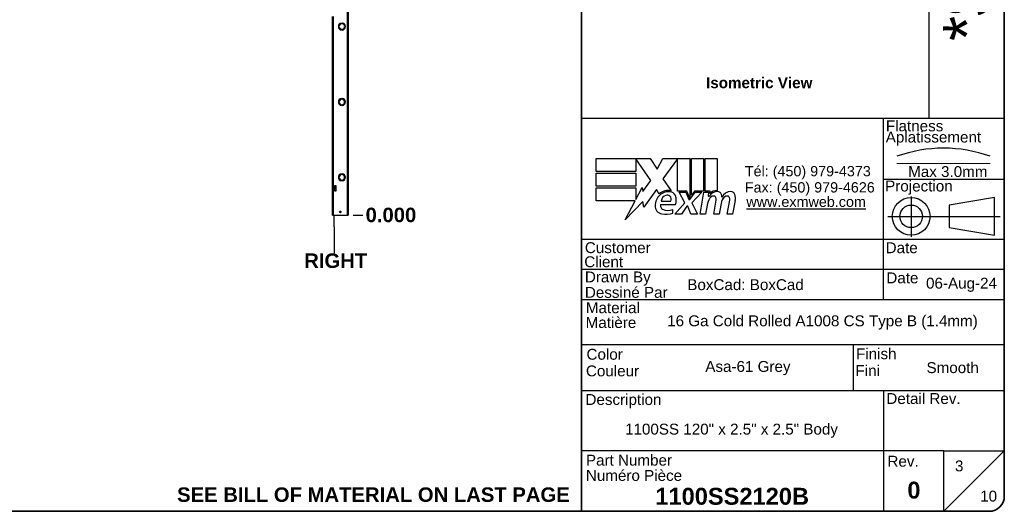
# Model space of a CAD drawing. Header units: inches. Extents: x 0 to 463, y -11 to 301.
# Tile 2 of 6: x 233 to 459, y 7 to 120. Entities that reach past the tile are written whole.
import ezdxf
from ezdxf.enums import TextEntityAlignment as Align

# ---------------------------------------------------------------- set-up
doc = ezdxf.new("R2010")
doc.units = ezdxf.units.IN
doc.header["$LTSCALE"] = 27.789831
doc.header["$MEASUREMENT"] = 0
doc.linetypes.add('CHAIN', pattern=[0.7087, 0.4724, -0.0591, 0.1181, -0.0591])
doc.linetypes.add('DASHED', pattern=[0.2067, 0.1654, -0.0413])
doc.layers.get('0').update_dxf_attribs({"lineweight": 25})
for name, color, linetype, lineweight in [('Centerline(ANSI)', 7, 'Continuous', 25), ('Dimensions(ANSI)', 7, 'Continuous', 25), ('Sketch Geometry(ANSI)', 7, 'Continuous', 25), ('Symbols(ANSI)', 7, 'Continuous', 25), ('Visible Edges(ANSI)', 7, 'Continuous', 25), ('Visible Tangent Edges(ANSI)', 7, 'Continuous', 25)]:
    doc.layers.add(name, color=color, linetype=linetype, lineweight=lineweight)
doc.styles.add('Current-ANSI', font='arial.ttf')
doc.styles.add('Dimension-ANSI', font='arialbd.ttf')
doc.styles.add('Text Style44', font='arialbd.ttf')
doc.styles.add('Text Style83', font='FRE3OF9X.TTF')
doc.dimstyles.new('INCH-ANSI', dxfattribs={"dimscale": 27.789831, "dimtxt": 0.12, "dimasz": 0.098425, "dimexe": 0.04, "dimexo": 0.04, "dimgap": 0.031496, "dimtad": 0, "dimtih": 1, "dimtoh": 1, "dimdec": 3, "dimrnd": 1e-08, "dimzin": 0, "dimdsep": 46, "dimtxsty": 'Dimension-ANSI', "dimcen": 0.09, "dimdle": 0.312, "dimclrd": 179, "dimclre": 179, "dimclrt": 7, "dimadec": 1, "dimazin": 0, "dimtfac": 1, "dimtdec": 3, "dimtofl": 0, "dimtmove": 0, "dimatfit": 3, "dimfxl": 1, "dimtolj": 1, "dimtzin": 4, "dimlwd": 25, "dimlwe": 25, "dimarcsym": 0})

# ---------------------------------------------------------------- blocks, each defined once
blk = doc.blocks.new('Title Blocks EXM - ANSI B')
for p, q in [((13.3719, 3.063), (13.3719, 3.17)), ((13.3719, 3.17), (13.8179, 3.17)), ((13.8239, 2.989), (13.7009, 3.1679)), ((13.7009, 3.1679), (13.7009, 3.063)), ((13.8179, 3.17), (13.8766, 3.0829)), ((13.8766, 3.0829), (13.9229, 3.17)), ((13.9229, 3.17), (14.1459, 3.17)), ((14.0459, 3.1658), (13.9239, 3.0025)), ((14.0459, 2.9005), (14.0459, 3.1658)), ((14.1459, 3.17), (14.1459, 2.8416)), ((14.1599, 3.17), (14.2589, 3.17)), ((14.1599, 2.866), (14.1599, 3.17)), ((14.2589, 3.17), (14.2589, 2.9005)), ((14.2729, 3.17), (14.3719, 3.17)), ((14.2729, 2.9005), (14.2729, 3.17)), ((14.3719, 3.17), (14.3719, 2.905)), ((13.7009, 3.063), (13.3719, 3.063)), ((13.3719, 3.049), (13.7009, 3.049)), ((13.3719, 2.942), (13.3719, 3.049)), ((13.7009, 3.049), (13.7009, 2.942)), ((13.7009, 2.942), (13.3719, 2.942)), ((13.7584, 2.8954), (13.8239, 2.989)), ((13.9239, 3.0025), (13.9929, 2.903)), ((13.3719, 2.82), (13.3719, 2.927)), ((13.3719, 2.927), (13.7009, 2.927)), ((13.7009, 2.831), (13.7519, 2.929)), ((13.7009, 2.927), (13.7009, 2.831)), ((13.7519, 2.929), (13.7584, 2.8954)), ((13.8699, 2.9145), (13.7651, 2.7677)), ((13.893, 2.876), (13.8699, 2.9145)), ((14.1209, 2.9005), (14.0459, 2.9005)), ((14.0589, 2.891), (14.1129, 2.891)), ((14.1049, 2.802), (14.0589, 2.891)), ((14.1129, 2.891), (14.1389, 2.8297)), ((14.1459, 2.8416), (14.1209, 2.9005)), ((14.1459, 2.8297), (14.1904, 2.891)), ((14.1849, 2.9005), (14.1599, 2.866)), ((14.2449, 2.891), (14.1639, 2.8026)), ((14.2589, 2.9005), (14.1849, 2.9005)), ((14.1904, 2.891), (14.2449, 2.891)), ((14.2319, 2.709), (14.264, 2.891)), ((14.264, 2.891), (14.3019, 2.891)), ((14.3139, 2.9005), (14.2729, 2.9005)), ((14.3019, 2.891), (14.2991, 2.859)), ((14.2991, 2.859), (14.3087, 2.859)), ((14.3121, 2.88), (14.3139, 2.9005)), ((13.6951, 2.82), (13.3719, 2.82)), ((13.6123, 2.661), (13.6951, 2.82)), ((13.7585, 2.815), (13.6123, 2.661)), ((13.7651, 2.7677), (13.7585, 2.815)), ((13.9049, 2.788), (14.0269, 2.788)), ((13.9099, 2.818), (13.9899, 2.818)), ((14.0229, 2.709), (14.1049, 2.802)), ((14.1219, 2.774), (14.0769, 2.709)), ((14.1299, 2.774), (14.1219, 2.774)), ((14.1549, 2.709), (14.1299, 2.774)), ((14.1389, 2.8297), (14.1459, 2.8297)), ((14.1639, 2.8026), (14.2089, 2.709)), ((14.2891, 2.784), (14.2759, 2.709)), ((14.3449, 2.709), (14.3651, 2.824)), ((14.4021, 2.784), (14.3889, 2.709)), ((14.4568, 2.709), (14.4771, 2.824)), ((14.523, 2.8232), (14.5008, 2.709)), ((14.0049, 2.718), (14.0049, 2.748)), ((14.0769, 2.709), (14.0229, 2.709)), ((14.2089, 2.709), (14.1549, 2.709)), ((14.2759, 2.709), (14.2319, 2.709)), ((14.3889, 2.709), (14.3449, 2.709)), ((14.5008, 2.709), (14.4568, 2.709))]:
    blk.add_line(p, q)
for centre, radius, start, end in [((13.9913, 2.772), 0.1327, 134.16843, 176.56465), ((13.9683, 2.7958), 0.11, 77.07905, 133.17854), ((13.9683, 2.7958), 0.0996, 80.40854, 134.16843), ((13.9654, 2.8111), 0.056, 109.37968, 172.99755), ((13.959, 2.8295), 0.0365, 51.16516, 109.37968), ((13.9619, 2.8332), 0.0318, 331.45471, 51.16516), ((13.9805, 2.8435), 0.0507, 23.84447, 85.08017), ((13.9409, 2.826), 0.094, 336.15553, 23.84447), ((14.3761, 2.8159), 0.08, 89.47765, 147.41137), ((14.3463, 2.8176), 0.042, 96.03001, 147.59924), ((14.3702, 2.825), 0.08, 88.79525, 136.5849), ((14.344, 2.8395), 0.02, 23.55712, 96.03001), ((14.3766, 2.8621), 0.0338, 16.9928, 89.47765), ((14.3171, 2.8439), 0.096, 3.6169, 16.9928), ((14.4864, 2.814), 0.0819, 89.6788, 153.95078), ((14.4583, 2.8176), 0.042, 96.10268, 147.60833), ((14.456, 2.8395), 0.02, 23.54875, 96.10268), ((14.4867, 2.8609), 0.035, 18.47479, 89.6788), ((14.4288, 2.8415), 0.096, 349, 18.47479), ((13.9245, 2.776), 0.0658, 176.56465, 261.56052), ((13.9355, 2.7789), 0.032, 163.52609, 244.67838), ((14.4417, 2.757), 0.155, 147.59924, 170), ((14.3248, 2.8311), 0.041, 350, 23.55712), ((14.5551, 2.7593), 0.155, 148.55841, 170.82565), ((14.4367, 2.8311), 0.041, 349.9922, 23.54875), ((13.9446, 2.9112), 0.2024, 261.56052, 287.33425), ((13.9656, 2.8424), 0.1023, 244.67838, 292.56091)]:
    blk.add_arc(centre, radius, start, end)
at = {"layer": 'Centerline(ANSI)', "linetype": 'DASHED', "lineweight": 18, "ltscale": 0.507983}
blk.add_line((15.8615, 3.1283), (16.6325, 3.1283), dxfattribs=at)
at = {"layer": 'Centerline(ANSI)', "linetype": 'CHAIN', "ltscale": 0.185148}
blk.add_line((15.979, 2.8548), (15.979, 2.5213), dxfattribs=at)
at = {"layer": 'Centerline(ANSI)', "linetype": 'CHAIN', "ltscale": 0.437897}
blk.add_line((15.7859, 2.691), (16.7169, 2.691), dxfattribs=at)
at = {"layer": 'Sketch Geometry(ANSI)'}
for p, q in [((13.25, 10.687), (16.625, 10.687)), ((13.5, 10.687), (13.5, 8.625)), ((15.375, 10.687), (15.375, 8.625)), ((16.125, 10.687), (16.125, 3.5)), ((16.75, 10.562), (16.75, 0.375)), ((13.25, 10.5), (16.75, 10.5)), ((13.25, 10.125), (16.75, 10.125)), ((13.25, 9.75), (16.75, 9.75)), ((16.75, 9.375), (13.25, 9.375)), ((13.25, 9), (16.75, 9)), ((16.75, 9), (16.75, 8.625)), ((13.25, 8.625), (16.75, 8.625)), ((16.75, 3.5), (13.25, 3.5)), ((15.75, 2), (15.75, 3.5)), ((15.75, 3), (16.75, 3)), ((16.6692, 2.847), (16.2942, 2.7845)), ((16.2942, 2.7845), (16.2942, 2.5975)), ((16.6692, 2.535), (16.6692, 2.847)), ((16.2942, 2.5975), (16.6692, 2.535)), ((16.75, 2.5), (13.25, 2.5)), ((16.75, 2.25), (13.25, 2.25)), ((16.75, 2), (13.25, 2)), ((13.25, 1.6292), (16.75, 1.6292)), ((15.4988, 1.6292), (15.4988, 1.25)), ((13.25, 1.25), (16.75, 1.25)), ((15.75, 1.25), (15.75, 0.75)), ((15.75, 0.75), (13.25, 0.75)), ((16.25, 0.75), (15.75, 0.75)), ((15.75, 0.75), (15.75, 0.25)), ((16.25, 0.25), (16.25, 0.75)), ((16.25, 0.75), (16.75, 0.75)), ((16.25, 0.25), (16.75, 0.75)), ((16.625, 0.25), (13.25, 0.25))]:
    blk.add_line(p, q, dxfattribs=at)
at = {"layer": 'Sketch Geometry(ANSI)', "linetype": 'Continuous', "lineweight": 35}
for p, q in [((13.25, 8.625), (13.25, 10.687)), ((13.25, 8.625), (13.25, 3.5)), ((13.25, 0.25), (13.25, 3.5))]:
    blk.add_line(p, q, dxfattribs=at)
at = {"layer": 'Sketch Geometry(ANSI)'}
for radius in [0.156, 0.0935]:
    blk.add_circle((15.979, 2.691), radius, dxfattribs=at)
for centre, radius, start, end in [((16.625, 10.562), 0.125, 0, 90), ((16.247, 2.1118), 1.1434, 70.29735, 109.70265), ((16.625, 0.375), 0.125, 270, 0)]:
    blk.add_arc(centre, radius, start, end, dxfattribs=at)
at = {"layer": 'Symbols(ANSI)', "color": 7, "char_height": 0.09, "style": 'Current-ANSI'}
for s, insert, width, attachment_point in [('No.', (13.3727, 10.5947), 0.250391, 5), ('Revisions', (14.4395, 10.5958), 1.873306, 5), ('Date', (15.7494, 10.5928), 0.751347, 5), ('By/Par', (16.4354, 10.5938), 0.622018, 5), ('Date', (15.7734, 2.1356), 0.265541, 7), ('BoxCad: BoxCad', (14.1257, 2.1251), 1.623619, 4), ('Rev.', (15.7827, 0.6181), 0.258544, 7)]:
    blk.add_mtext(s, dxfattribs=dict(at, insert=insert, width=width, attachment_point=attachment_point))
for s, insert, attachment_point in [('\\fArial|b1|i0;{\\H0.0900;Isometric View}', (14.2811, 3.8417), 1), ('Flatness', (15.7699, 3.3932), 7), ('Aplatissement', (15.7685, 3.2751), 7), ('Max 3.0mm', (15.9539, 3.0153), 7), ('Projection', (15.7637, 2.8698), 7), ('Customer', (13.2778, 2.3855), 7), ('Date', (15.7677, 2.385), 7), ('Client', (13.273, 2.269), 7), ('Drawn By', (13.2779, 2.1175), 7), ('Dessiné Par', (13.2779, 2.0156), 7), ('Material', (13.2861, 1.8886), 7), ('Matière', (13.2843, 1.7661), 7), ('Finish', (15.5226, 1.5076), 7), ('Color', (13.2914, 1.5033), 7), ('Couleur', (13.2867, 1.3658), 7), ('Fini', (15.5179, 1.37), 7), ('Description', (13.2829, 1.1031), 7), ('Detail Rev.', (15.7736, 1.137), 7), ('Part Number', (13.2867, 0.6271), 7), ('Numéro Pièce', (13.2862, 0.5004), 7)]:
    blk.add_mtext(s, dxfattribs=dict(at, insert=insert, attachment_point=attachment_point))
at = {"layer": 'Symbols(ANSI)', "color": 7, "insert": (14.6019, 3.1074), "char_height": 0.085, "attachment_point": 1, "line_spacing_factor": 0.944221, "style": 'Current-ANSI'}
blk.add_mtext('\\fArial|b0|i0;{\\H0.0850;Tél: (450) 979-4373\\PFax: (450) 979-4626}', dxfattribs=at)
at = {"layer": 'Symbols(ANSI)', "color": 5, "true_color": 0x0000ff, "insert": (14.6145, 2.8542), "char_height": 0.085, "attachment_point": 1, "style": 'Dimension-ANSI'}
blk.add_mtext('\\fArial|b0|i0;{\\H0.0850;\\Lwww.exmweb.com}', dxfattribs=at)
at = {"layer": 'Symbols(ANSI)', "color": 7, "style": 'Current-ANSI'}
for tag, p in [('REV1', (13.3753, 10.3127)), ('REV1DATE', (15.7496, 10.31)), ('REV1BY', (16.4371, 10.3133)), ('REV2', (13.3734, 9.9377)), ('REV2DATE', (15.7475, 9.9406)), ('REV2BY', (16.4372, 9.9385)), ('REV3', (13.3741, 9.563)), ('REV3DATE', (15.7516, 9.563)), ('REV3BY', (16.4372, 9.5635)), ('REV4', (13.3766, 9.1879)), ('REV4DATE', (15.7516, 9.1879)), ('REV4BY', (16.4411, 9.1885)), ('REV5', (13.3734, 8.8129)), ('REV5DATE', (15.7516, 8.8129)), ('REV5BY', (16.4379, 8.8113)), ('MFG_APPROVED_DATE', (16.3934, 2.3745)), ('DETAIL_REV', (16.2494, 0.9257))]:
    blk.add_attdef(tag, text='', height=0.09, dxfattribs=at).set_placement(p, align=Align.MIDDLE_CENTER)
for tag, p in [('REV1DESC', (13.5255, 10.3098)), ('REV2DESC', (13.5253, 9.9374)), ('REV3DESC', (13.528, 9.5635)), ('REV4DESC', (13.533, 9.1903)), ('REV5DESC', (13.5322, 8.8113)), ('COMPANY', (14.1202, 2.375))]:
    blk.add_attdef(tag, text='', height=0.09, dxfattribs=at).set_placement(p, align=Align.MIDDLE_LEFT)
at = {"layer": 'Symbols(ANSI)', "color": 7, "style": 'Text Style83'}
blk.add_attdef('BARCODE_001', (16.6422, 4.1418), '', height=0.4, rotation=90, dxfattribs=at)
at = {"layer": 'Symbols(ANSI)', "color": 7}
for tag, p, height, style in [('IDW_DATE_001', (16.1021, 2.093), 0.09, 'Current-ANSI'), ('MATERIEL_001', (13.9591, 1.7815), 0.09, 'Current-ANSI'), ('COLOR_001', (14.2747, 1.4037), 0.09, 'Current-ANSI'), ('FINISH_001', (16.106, 1.3941), 0.09, 'Current-ANSI'), ('IDW_DESC_001', (13.6105, 0.8851), 0.09, 'Current-ANSI'), ('Sheet_Number_001', (16.3416, 0.5807), 0.09, 'Current-ANSI'), ('IDW_REV_001', (15.9474, 0.3552), 0.14, 'Text Style44'), ('IDW_NAME_001', (13.8611, 0.3043), 0.14, 'Text Style44'), ('Number_of_sheets_001', (16.5505, 0.3309), 0.09, 'Current-ANSI')]:
    blk.add_attdef(tag, p, '', height=height, dxfattribs=dict(at, style=style))
blk = doc.blocks.new('*D12')
at = {"layer": 'Defpoints', "color": 0, "linetype": 'Continuous', "transparency": 16777216}
for p in [(308.23, 75.21), (308.23, 75.21), (311.56, 75.21)]:
    blk.add_point(p, dxfattribs=at)
at = {"layer": 'Dimensions(ANSI)', "color": 179, "linetype": 'Continuous', "lineweight": 25, "true_color": 0x262658, "transparency": 16777216}
blk.add_line((309.34, 75.21), (311.56, 75.21), dxfattribs=at)
at = {"layer": 'Dimensions(ANSI)', "color": 7, "linetype": 'Continuous', "lineweight": 25, "transparency": 16777216, "insert": (318.06, 75.21), "char_height": 3.335, "attachment_point": 5, "style": 'Dimension-ANSI'}
blk.add_mtext('\\A1;0.000', dxfattribs=at)
blk = doc.blocks.new('*D13')
at = {"layer": 'Defpoints', "color": 0, "linetype": 'Continuous', "transparency": 16777216}
for p in [(308.23, 248.62), (311.56, 248.62), (308.23, 75.21)]:
    blk.add_point(p, dxfattribs=at)
at = {"layer": 'Dimensions(ANSI)', "color": 179, "linetype": 'Continuous', "lineweight": 25, "true_color": 0x262658, "transparency": 16777216}
blk.add_line((309.34, 248.62), (311.56, 248.62), dxfattribs=at)
at = {"layer": 'Dimensions(ANSI)', "color": 7, "linetype": 'Continuous', "lineweight": 25, "transparency": 16777216, "insert": (320.56, 248.62), "char_height": 3.3348, "attachment_point": 5, "style": 'Dimension-ANSI'}
blk.add_mtext('\\A1;120.000', dxfattribs=at)
blk = doc.blocks.new('Datum Identifier11')
at = {"layer": 'Symbols(ANSI)', "color": 7, "linetype": 'Continuous', "lineweight": 25}
for p, q in [((10.9754, 2.6081), (10.9754, 2.7065)), ((10.9754, 2.6081), (10.9754, 2.5752)), ((10.9754, 2.5752), (10.9754, 2.3911))]:
    blk.add_line(p, q, dxfattribs=at)
at = {"layer": 'Symbols(ANSI)', "color": 7, "insert": (10.7275, 2.2671), "char_height": 0.12, "attachment_point": 7, "style": 'Dimension-ANSI'}
blk.add_mtext('RIGHT', dxfattribs=at)
blk = doc.blocks.new('Borders 1_EXM - B (Inch)-1100SS2120B_merged.idw')
at = {"layer": 'Sketch Geometry(ANSI)', "linetype": 'Continuous', "lineweight": 35}
for p, q in [((16.5229, 0.3795), (16.5229, 10.5665)), ((0.3979, 0.2545), (16.3979, 0.2545))]:
    blk.add_line(p, q, dxfattribs=at)
blk.add_arc((16.3979, 0.3795), 0.125, 270, 0, dxfattribs=at)
at = {"layer": 'Symbols(ANSI)', "color": 7, "style": 'Current-ANSI'}
blk.add_attdef('FILENAME_AND_PATH_001', (6.1601, 10.7181), '', height=0.09, dxfattribs=at)

msp = doc.modelspace()

# ---------------------------------------------------------------- linework, layer by layer
at = {"layer": 'Visible Edges(ANSI)'}
for p, q in [((308.2286, 248.6227), (308.2286, 75.2142)), ((304.6159, 82.0935), (304.6159, 120.8994)), ((306.1541, 118.6241), (306.154, 118.6241)), ((306.154, 118.5085), (306.1541, 118.5085)), ((306.7113, 119.376), (306.7113, 119.3758)), ((306.8558, 119.3758), (306.8558, 119.376)), ((307.4131, 118.6241), (307.413, 118.6241)), ((307.413, 118.5085), (307.4131, 118.5085)), ((306.7113, 117.7568), (306.7113, 117.7567)), ((306.8558, 117.7567), (306.8558, 117.7568)), ((306.7113, 102.0351), (306.7113, 102.035)), ((306.8558, 102.035), (306.8558, 102.0351)), ((306.1541, 101.2833), (306.154, 101.2833)), ((306.154, 101.1677), (306.1541, 101.1677)), ((306.7113, 100.416), (306.7113, 100.4158)), ((306.8558, 100.4158), (306.8558, 100.416)), ((307.4131, 101.2833), (307.413, 101.2833)), ((307.413, 101.1677), (307.4131, 101.1677)), ((306.1541, 83.9424), (306.154, 83.9424)), ((306.154, 83.8268), (306.1541, 83.8268)), ((306.7113, 84.6943), (306.7113, 84.6941)), ((306.8558, 84.6941), (306.8558, 84.6943)), ((307.4131, 83.9424), (307.413, 83.9424)), ((307.413, 83.8268), (307.4131, 83.8268)), ((304.7026, 82.0935), (304.6159, 82.0935)), ((304.6159, 81.6122), (304.6159, 82.0935)), ((304.6159, 81.0992), (304.6159, 81.6122)), ((304.6159, 81.6122), (304.7026, 81.6122)), ((304.6954, 82.0935), (304.6954, 81.6122)), ((304.7402, 82.0935), (304.7026, 82.0935)), ((304.7026, 82.0046), (304.7026, 82.0935)), ((304.8182, 82.0046), (304.7026, 82.0046)), ((304.8182, 81.7011), (304.7026, 81.7011)), ((304.7026, 81.6122), (304.7026, 81.7011)), ((304.7402, 81.6122), (304.7026, 81.6122)), ((304.8182, 82.0046), (304.8182, 81.7011)), ((305.1723, 82.0277), (305.3529, 82.0277)), ((305.1723, 80.6838), (305.1723, 82.0277)), ((305.3529, 82.0277), (305.3529, 80.6838)), ((306.7113, 83.0751), (306.7113, 83.075)), ((306.8558, 83.075), (306.8558, 83.0751)), ((304.6159, 80.618), (304.6159, 81.0992)), ((304.7026, 81.0992), (304.6159, 81.0992)), ((304.6159, 75.2142), (304.6159, 80.618)), ((304.6159, 80.618), (304.7026, 80.618)), ((304.6954, 81.0992), (304.6954, 80.618)), ((304.7402, 81.0992), (304.7026, 81.0992)), ((304.7026, 81.0104), (304.7026, 81.0992)), ((304.8182, 81.0104), (304.7026, 81.0104)), ((304.8182, 80.7069), (304.7026, 80.7069)), ((304.7026, 80.618), (304.7026, 80.7069)), ((304.7402, 80.618), (304.7026, 80.618)), ((304.8182, 81.0104), (304.8182, 80.7069)), ((305.3529, 80.6838), (305.1723, 80.6838)), ((304.6159, 75.2142), (304.7402, 75.2142)), ((304.7402, 75.2142), (308.1043, 75.2142)), ((308.1043, 75.2142), (308.2286, 75.2142))]:
    msp.add_line(p, q, dxfattribs=at)
msp.add_circle((306.4223, 75.9367), 0.203, dxfattribs=at)
for centre, radius, start, end in [((306.7835, 118.5663), 0.8129, 95.099689, 264.900311), ((306.7835, 118.5663), 0.8127, 95.100598, 264.899402), ((306.7835, 118.5663), 0.6322, 5.245797, 174.754203), ((306.7835, 118.5663), 0.6322, 185.245797, 354.754203), ((306.7835, 118.5663), 0.6321, 5.247, 174.753), ((306.7835, 118.5663), 0.6321, 185.247, 354.753), ((306.7835, 118.5663), 0.8129, 275.099689, 84.900311), ((306.7835, 118.5663), 0.8127, 275.100598, 84.899402), ((306.7835, 101.2255), 0.8129, 95.099689, 264.900311), ((306.7835, 101.2255), 0.8127, 95.100598, 264.899402), ((306.7835, 101.2255), 0.8129, 275.099689, 84.900311), ((306.7835, 101.2255), 0.8127, 275.100598, 84.899402), ((306.7835, 101.2255), 0.6322, 5.245797, 174.754203), ((306.7835, 101.2255), 0.6322, 185.245797, 354.754203), ((306.7835, 101.2255), 0.6321, 5.247, 174.753), ((306.7835, 101.2255), 0.6321, 185.247, 354.753), ((306.7835, 83.8846), 0.8129, 95.099689, 264.900311), ((306.7835, 83.8846), 0.8127, 95.100598, 264.899402), ((306.7835, 83.8846), 0.6322, 5.245797, 174.754203), ((306.7835, 83.8846), 0.6322, 185.245797, 354.754203), ((306.7835, 83.8846), 0.6321, 5.247, 174.753), ((306.7835, 83.8846), 0.6321, 185.247, 354.753), ((306.7835, 83.8846), 0.8129, 275.099689, 84.900311), ((306.7835, 83.8846), 0.8127, 275.100598, 84.899402)]:
    msp.add_arc(centre, radius, start, end, dxfattribs=at)
at = {"layer": 'Visible Tangent Edges(ANSI)'}
for p, q in [((308.1043, 75.2142), (308.1043, 248.6227)), ((304.7402, 120.8994), (304.7402, 82.0935)), ((304.7402, 82.0046), (304.7402, 81.7011)), ((304.7402, 81.6122), (304.7402, 81.0992)), ((304.7402, 81.0104), (304.7402, 80.7069)), ((304.7402, 80.618), (304.7402, 75.2142))]:
    msp.add_line(p, q, dxfattribs=at)

# ---------------------------------------------------------------- block references
at = {"xscale": 27.78983148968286, "yscale": 27.78983148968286, "zscale": 27.78983148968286}
msp.add_blockref('Borders 1_EXM - B (Inch)-1100SS2120B_merged.idw', (0, 0), dxfattribs=at)
msp.add_blockref('Title Blocks EXM - ANSI B', (-6.3122, 0.1262), dxfattribs=at).add_auto_attribs({'COLOR_001': 'Asa-61 Grey', 'IDW_DATE_001': '06-Aug-24', 'IDW_REV_001': '0', 'Sheet_Number_001': '3', 'Number_of_sheets_001': '10', 'IDW_DESC_001': '1100SS 120" x 2.5" x 2.5" Body', 'IDW_NAME_001': '1100SS2120B', 'BARCODE_001': '*$H1100SS2120B$J*', 'FINISH_001': 'Smooth', 'MATERIEL_001': '16 Ga Cold Rolled A1008 CS Type B (1.4mm)'})
at = {"layer": 'Symbols(ANSI)', "xscale": 27.78983148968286, "yscale": 27.78983148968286, "zscale": 27.78983148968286}
msp.add_blockref('Datum Identifier11', (0, 0), dxfattribs=at)

# ---------------------------------------------------------------- texts
at = {"layer": 'Symbols(ANSI)', "color": 7, "insert": (314.0322, 10.8807), "char_height": 3.33478, "width": 90.349153, "attachment_point": 5, "style": 'Dimension-ANSI'}
msp.add_mtext('\\fArial|b1|i0;SEE BILL OF MATERIAL ON LAST PAGE', dxfattribs=at)

# ---------------------------------------------------------------- dimensions: what is measured, and where the dimension line sits
at = {"layer": 'Dimensions(ANSI)', "color": 179, "linetype": 'Continuous', "lineweight": 25, "true_color": 0x262658}
for feature_location, offset, origin, picture, middle in [((308.2286, 248.6227), (3.3348, 0), (308.2286, 75.2142), '*D13', (320.5595, 248.6227)), ((308.2286036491, 75.2141916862), (3.3347797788, 0), (308.2286036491, 75.2141916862), '*D12', (318.0550054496, 75.2141916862))]:
    dim = msp.add_ordinate_dim(feature_location=feature_location, offset=offset, dtype=0, origin=origin, dimstyle='INCH-ANSI', override={"dimgap": 0.031496, "dimtad": 0, "dimdec": 3, "dimlfac": 0.692007, "dimtol": 0, "dimlim": 0, "dimtp": 0, "dimtm": 0, "dimtdec": 3}, dxfattribs=at)
    dim.commit()
    dim.dimension.update_dxf_attribs({"geometry": picture, "text_midpoint": middle})

doc.saveas('drawing.dxf')
